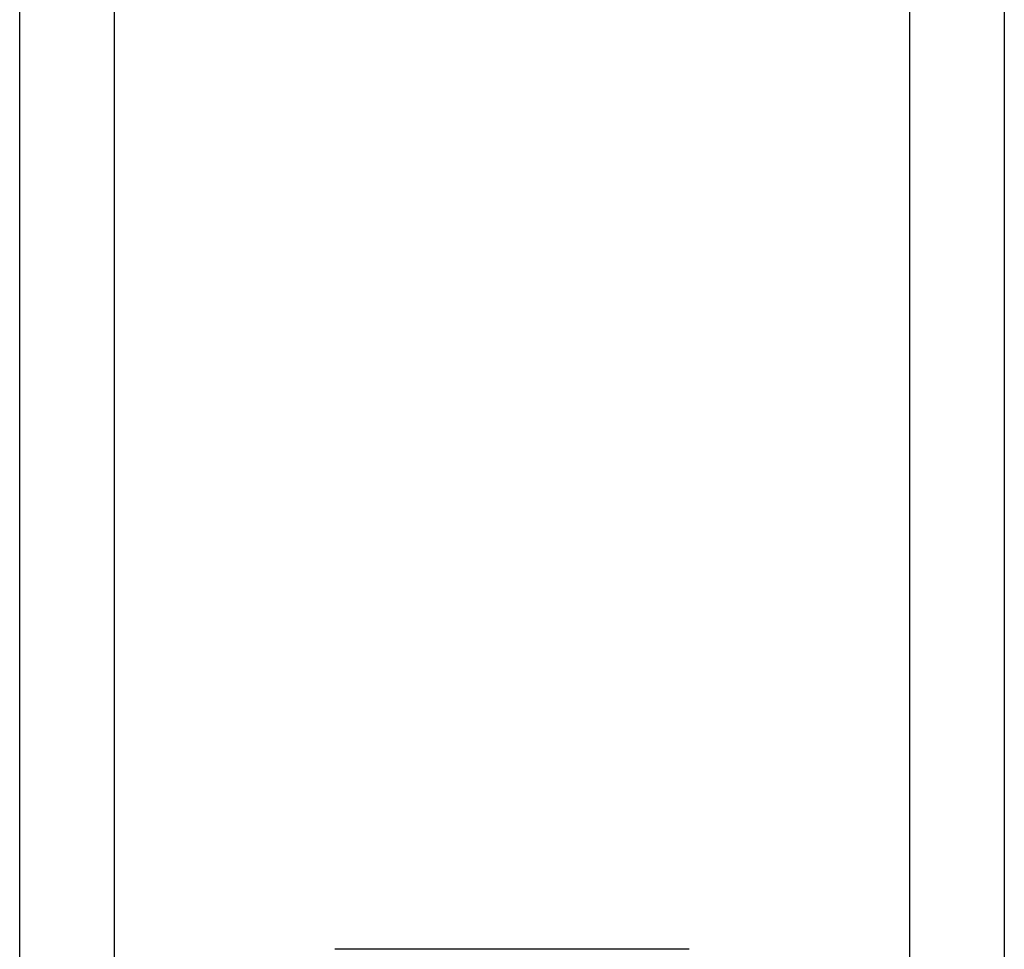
# Model space of a CAD drawing. Header units: inches. Extents: x 5 to 143, y 9 to 74.
# Tile 6 of 76: x 6.833 to 7.395, y 31.635 to 32.165. Entities that reach past the tile are written whole.
import ezdxf

# ---------------------------------------------------------------- set-up
doc = ezdxf.new("R2010")
doc.units = ezdxf.units.IN
doc.header["$MEASUREMENT"] = 0
doc.layers.add('Visible Edges(ANSI)', color=7, linetype='Continuous', lineweight=25)
doc.layers.add('Visible Tangent Edges(ANSI)', color=7, linetype='Continuous', lineweight=25)

msp = doc.modelspace()

# ---------------------------------------------------------------- linework, layer by layer
at = {"layer": 'Visible Edges(ANSI)'}
for p, q in [((6.833, 31.11316), (6.833, 52.43599)), ((7.395, 52.43599), (7.395, 31.11316)), ((7.21515, 31.63481), (7.01285, 31.63481))]:
    msp.add_line(p, q, dxfattribs=at)
at = {"layer": 'Visible Tangent Edges(ANSI)'}
for p, q in [((6.88685, 52.43599), (6.88685, 31.11316)), ((7.34115, 31.11316), (7.34115, 52.43599))]:
    msp.add_line(p, q, dxfattribs=at)

doc.saveas('drawing.dxf')
